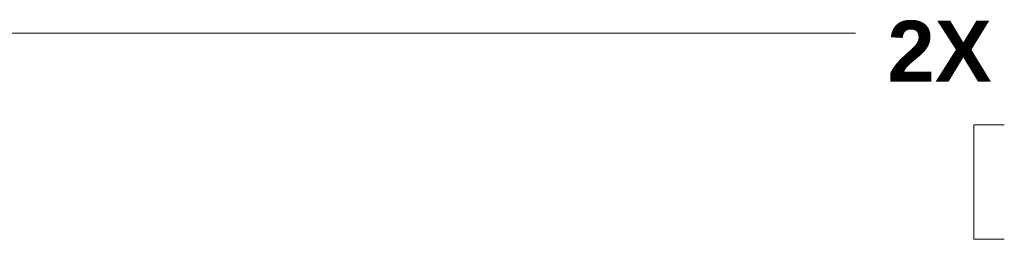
# Model space of a CAD drawing. Header units: millimetres. Extents: x 0 to 2122, y 0 to 1639.
# Tile 46 of 85: x 1542 to 1671, y 944 to 973. Entities that reach past the tile are written whole.
import ezdxf

# ---------------------------------------------------------------- set-up
doc = ezdxf.new("R2010")
doc.units = ezdxf.units.MM
doc.layers.add('1', color=7, linetype='Continuous', true_color=0xffffff)
doc.styles.add('Arial', font='arial.ttf')

msp = doc.modelspace()

# ---------------------------------------------------------------- linework, layer by layer
at = {"layer": '1', "color": 7, "lineweight": 13}
for p, q in [((1451.11, 971.11), (1651.74, 971.11)), ((1671.21, 959.09), (1667.21, 959.09)), ((1667.21, 959.09), (1667.21, 944.06)), ((1667.21, 944.06), (1671.21, 944.06))]:
    msp.add_line(p, q, dxfattribs=at)

# ---------------------------------------------------------------- texts
at = {"layer": '1', "color": 7, "linetype": 'Continuous', "lineweight": 13, "insert": (1662.73, 964.72), "char_height": 8, "attachment_point": 8, "line_spacing_factor": 1.047437, "style": 'Arial'}
msp.add_mtext('\\fArial|b1|i0;\\W1.0000;2X ', dxfattribs=at)

doc.saveas('drawing.dxf')
